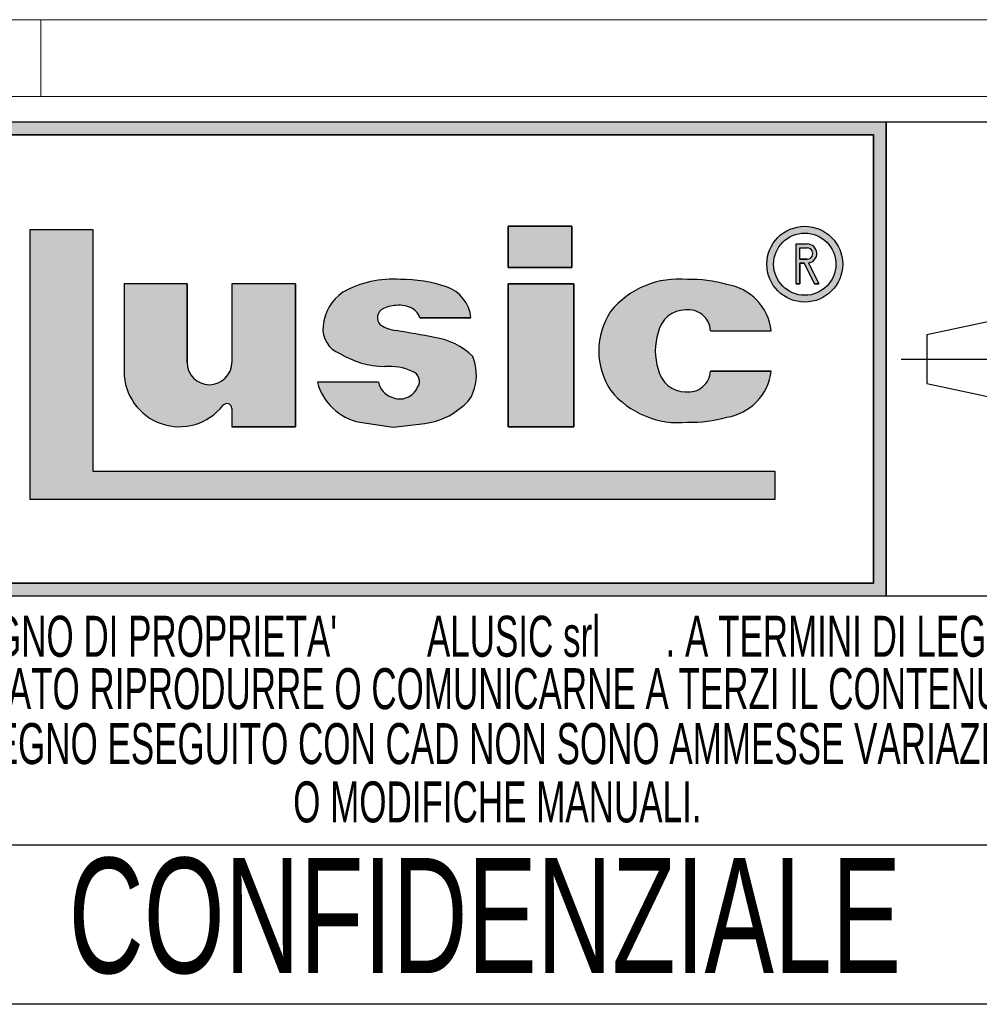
# Model space of a CAD drawing. Header units: millimetres. Extents: x 0 to 420, y 0 to 297.
# Tile 4 of 14: x 226 to 264, y 31 to 69. Entities that reach past the tile are written whole.
import ezdxf
from ezdxf.enums import TextEntityAlignment as Align

# ---------------------------------------------------------------- set-up
doc = ezdxf.new("R2010")
doc.units = ezdxf.units.MM
doc.linetypes.add('CENTERX2', pattern=[20.319999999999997, 12.7, -2.54, 2.54, -2.54])
doc.layers.add('CARTIGLIO', color=140, linetype='Continuous')
doc.styles.add('SLDTEXTSTYLE0', font='TXT', dxfattribs={"width": 0.6382978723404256})
doc.styles.add('SLDTEXTSTYLE1', font='TXT', dxfattribs={"width": 0.675})

# ---------------------------------------------------------------- blocks, each defined once
blk = doc.blocks.new('SW_NOTE_0_16')
at = {"layer": 'CARTIGLIO', "color": 0, "insert": (21.07265624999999, 5.800804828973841), "char_height": 4.500000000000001, "attachment_point": 2, "style": 'SLDTEXTSTYLE1'}
blk.add_mtext('CONFIDENZIALE', dxfattribs=at)
blk = doc.blocks.new('SW_NOTE_0_17')
at = {"layer": 'CARTIGLIO', "color": 0, "insert": (28.04255319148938, 2.062508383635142), "char_height": 1.6, "attachment_point": 2, "style": 'SLDTEXTSTYLE0'}
blk.add_mtext('DISEGNO ESEGUITO CON CAD NON SONO AMMESSE VARIAZIONI', dxfattribs=at)
blk = doc.blocks.new('SW_NOTE_0_18')
at = {"layer": 'CARTIGLIO', "color": 0, "insert": (27.3404255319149, 2.062508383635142), "char_height": 1.6, "attachment_point": 2, "style": 'SLDTEXTSTYLE0'}
blk.add_mtext('VIETATO RIPRODURRE O COMUNICARNE A TERZI IL CONTENUTO.', dxfattribs=at)
blk = doc.blocks.new('SW_NOTE_0_20')
at = {"layer": 'CARTIGLIO', "color": 0, "insert": (10.40425531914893, 2.062508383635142), "char_height": 1.6, "attachment_point": 2, "style": 'SLDTEXTSTYLE0'}
blk.add_mtext('O MODIFICHE MANUALI.', dxfattribs=at)
blk = doc.blocks.new('SW_NOTE_0_21')
at = {"layer": 'CARTIGLIO', "color": 0, "char_height": 1.6, "attachment_point": 2, "style": 'SLDTEXTSTYLE0'}
for s, insert in [("DISEGNO DI PROPRIETA'", (10.27659574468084, 2.062508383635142)), ('ALUSIC srl', (25.45120500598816, 2.062508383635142)), (". A TERMINI DI LEGGE E'", (39.41078027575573, 2.062508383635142))]:
    blk.add_mtext(s, dxfattribs=dict(at, insert=insert))
blk = doc.blocks.new('Cartiglio ALUSIC')
at = {"layer": 'CARTIGLIO'}
h = blk.add_hatch(color=256, dxfattribs=at)
h.paths.add_polyline_path([(113.971100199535, 149.9990413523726), (113.971100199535, 131.4990413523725), (158.971100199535, 131.4990413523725), (158.971100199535, 149.9990413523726)], flags=0)
h.paths.add_polyline_path([(114.471100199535, 131.9990413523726), (114.471100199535, 149.4990413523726), (158.471100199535, 149.4990413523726), (158.471100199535, 131.9990413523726)], flags=0)
for points in [[(128.0219401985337, 145.7956943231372), (125.5527056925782, 145.7956943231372), (125.5527056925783, 135.2696801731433), (154.6424359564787, 135.2696801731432), (154.6424359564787, 136.3597302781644), (128.0219401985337, 136.3597302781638)], [(144.2116339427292, 145.9308884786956), (144.2116339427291, 144.3245774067), (146.6985305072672, 144.3245774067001), (146.6985305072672, 145.9308884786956)], [(146.7838932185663, 143.6808359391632), (144.2116339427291, 143.6808359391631), (144.2116339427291, 138.1064632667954), (146.7838932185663, 138.1064632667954)]]:
    blk.add_hatch(color=256, dxfattribs=at).paths.add_polyline_path(points, flags=0)
h = blk.add_hatch(color=256, dxfattribs=at)
edge = h.paths.add_edge_path(flags=0)
edge.add_arc((155.7921827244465, 144.4510199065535), 1.479868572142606, 0, 360)
edge = h.paths.add_edge_path(flags=0)
edge.add_arc((155.7921827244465, 144.4510199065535), 1.214864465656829, 0, 360)
h = blk.add_hatch(color=256, dxfattribs=at)
edge = h.paths.add_edge_path(flags=0)
edge.add_arc((155.8903200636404, 144.8676091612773), 0.3723980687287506, 277.1406326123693, 450.0000000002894)
edge.add_line((155.8903200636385, 145.240007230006), (155.450204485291, 145.240007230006))
edge.add_line((155.450204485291, 145.240007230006), (155.450204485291, 143.6880606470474))
edge.add_line((155.450204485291, 143.6880606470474), (155.605611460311, 143.6880606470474))
edge.add_line((155.605611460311, 143.6880606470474), (155.605611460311, 144.4952110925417))
edge.add_line((155.605611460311, 144.4952110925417), (155.764003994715, 144.4952110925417))
edge.add_line((155.764003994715, 144.4952110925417), (156.171212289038, 143.6880606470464))
edge.add_line((156.171212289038, 143.6880606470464), (156.3452765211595, 143.6880606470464))
edge.add_line((156.3452765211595, 143.6880606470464), (155.9366110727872, 144.4980993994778))
edge = h.paths.add_edge_path(flags=0)
edge.add_line((155.6056114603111, 145.0846002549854), (155.8903200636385, 145.0846002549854))
edge.add_arc((155.8903200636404, 144.8676091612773), 0.2169910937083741, -90.00000000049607, 90.00000000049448, ccw=False)
edge.add_line((155.8903200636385, 144.6506180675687), (155.6056114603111, 144.6506180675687))
edge.add_line((155.6056114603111, 144.6506180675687), (155.6056114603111, 145.0846002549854))
h = blk.add_hatch(color=256, dxfattribs=at)
edge = h.paths.add_edge_path(flags=0)
edge.add_line((139.7219511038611, 138.0874905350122), (140.9616140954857, 138.2313935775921))
edge.add_arc((140.6251358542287, 140.9172664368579), 2.706867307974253, 277.1406456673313, 311.0032214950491)
edge.add_arc((141.7459062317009, 139.8536948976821), 1.178212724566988, 303.7868133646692, 347.8980612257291)
edge.add_arc((141.0550130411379, 140.1458147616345), 1.920162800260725, 343.6935231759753, 381.4193527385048)
edge.add_arc((140.9170023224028, 138.8528855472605), 2.77207698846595, 46.00269433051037, 81.25096772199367)
edge.add_arc((133.1604335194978, 99.54681763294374), 42.8338661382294, 78.993004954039, 81.01866969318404)
edge.add_arc((140.0875549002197, 143.5111497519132), 1.672976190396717, 238.77709912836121, 261.74465207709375, ccw=False)
edge.add_arc((139.511171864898, 142.3534770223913), 0.3988810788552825, 114.64010585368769, 223.1865854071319, ccw=False)
edge.add_arc((139.9292750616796, 141.471492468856), 1.374925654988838, 90.51660503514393, 115.15343256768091, ccw=False)
edge.add_arc((139.978971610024, 141.8617877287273), 0.986530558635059, 50.69488274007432, 93.60864602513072, ccw=False)
edge.add_arc((140.2656634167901, 142.2302567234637), 0.519939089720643, 14.547573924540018, 49.4198797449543, ccw=False)
edge.add_line((140.7689329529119, 142.3608569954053), (142.7634621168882, 142.3608569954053))
edge.add_arc((141.3534729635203, 142.2214802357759), 1.416861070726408, 5.645321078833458, 71.38339334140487)
edge.add_arc((140.0918708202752, 138.6413140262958), 5.212710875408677, 70.80435731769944, 90.86664277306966)
edge.add_arc((139.6876943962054, 140.01898057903), 3.848224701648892, 85.15036290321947, 119.9120405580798)
edge.add_arc((138.7589405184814, 141.8826763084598), 1.774008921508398, 123.9309471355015, 174.9914571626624)
edge.add_arc((138.007121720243, 141.9227892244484), 1.021881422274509, 173.5516105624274, 249.3813116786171)
edge.add_arc((139.4480837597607, 143.8857829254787), 3.430150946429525, 238.3320469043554, 269.1908231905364)
edge.add_arc((139.5671105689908, 138.3083973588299), 2.154096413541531, 64.99796384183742, 94.45891481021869, ccw=False)
edge.add_arc((140.3551381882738, 139.8813550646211), 0.398545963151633, -35.586121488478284, 72.11412463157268, ccw=False)
edge.add_arc((139.9862171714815, 139.9393420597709), 0.7512299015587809, 245.201083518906, 337.29941344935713, ccw=False)
edge.add_arc((139.934335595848, 140.0154535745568), 0.8024620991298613, 192.5591591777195, 250.8523518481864, ccw=False)
edge.add_line((139.1510748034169, 139.8409601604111), (136.768183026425, 139.8409601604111))
edge.add_arc((138.8654850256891, 140.4022414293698), 2.1711085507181, 194.9824340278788, 258.3364147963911)
edge.add_line((138.4265630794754, 138.2759630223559), (139.7219511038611, 138.0874905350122))
h = blk.add_hatch(color=256, dxfattribs=at)
edge = h.paths.add_edge_path(flags=0)
edge.add_arc((151.1448446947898, 140.5631500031), 1.095489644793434, 191.1589777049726, 269.9285492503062, ccw=False)
edge.add_arc((152.2932291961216, 141.066632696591), 2.335462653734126, 162.1599290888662, 197.8400709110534, ccw=False)
edge.add_arc((151.1448446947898, 141.5701153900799), 1.095489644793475, 90.07145075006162, 168.8410222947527, ccw=False)
edge.add_arc((151.2517282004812, 141.8150308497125), 0.8574339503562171, 2.566657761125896, 97.25285314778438, ccw=False)
edge.add_line((152.108301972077, 141.8534281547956), (154.4848142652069, 141.8534281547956))
edge.add_arc((152.4212904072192, 141.6061501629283), 2.078287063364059, 6.833333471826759, 81.00039250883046)
edge.add_arc((151.336234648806, 138.6914263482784), 5.163706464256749, 74.1517675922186, 91.31975036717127)
edge.add_arc((150.8738064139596, 140.4366829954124), 3.434301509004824, 84.25969198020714, 140.8312604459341)
edge.add_arc((150.5707293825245, 141.0666326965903), 2.817144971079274, 146.8823062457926, 213.1176937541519)
edge.add_arc((150.87380641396, 141.6965823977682), 3.434301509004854, 219.1687395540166, 275.7403080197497)
edge.add_arc((151.3362346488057, 143.4418390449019), 5.163706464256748, 268.6802496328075, 285.8482324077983)
edge.add_arc((152.4212904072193, 140.5271152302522), 2.078287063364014, 278.9996074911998, 353.1666665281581)
edge.add_line((154.4848142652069, 140.2798372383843), (152.1083019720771, 140.2798372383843))
edge.add_arc((151.2517282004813, 140.3182345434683), 0.8574339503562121, 262.7471468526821, 357.4333422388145, ccw=False)
h = blk.add_hatch(color=256, dxfattribs=at)
edge = h.paths.add_edge_path(flags=0)
edge.add_arc((132.5578484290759, 140.6186164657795), 0.8721260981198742, 180, 360, ccw=False)
edge.add_line((131.6857223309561, 140.6186164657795), (131.6857223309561, 143.6808359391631))
edge.add_line((131.6857223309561, 143.6808359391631), (129.2243885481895, 143.6808359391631))
edge.add_line((129.2243885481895, 143.6808359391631), (129.2243885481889, 140.2640777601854))
edge.add_arc((131.3820030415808, 140.2640777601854), 2.157614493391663, 180, 321.9680973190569)
edge.add_arc((133.2350345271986, 138.8146685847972), 0.1949400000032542, 3.751097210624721e-10, 141.9680973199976, ccw=False)
edge.add_line((133.4299745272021, 138.8146685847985), (133.4299745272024, 138.106463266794))
edge.add_line((133.4299745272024, 138.106463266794), (135.91068894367, 138.106463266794))
edge.add_line((135.91068894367, 138.106463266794), (135.9106889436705, 143.6808359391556))
edge.add_line((135.9106889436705, 143.6808359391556), (133.4299745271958, 143.6808359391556))
edge.add_line((133.4299745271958, 143.6808359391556), (133.4299745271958, 140.6186164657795))
at = {"color": 161, "linetype": 'Continuous', "lineweight": 18}
for p, q in [((113.971100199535, 153.9990413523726), (313.621100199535, 153.9990413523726)), ((125.971100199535, 153.9990413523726), (125.971100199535, 150.9990413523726)), ((113.971100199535, 150.9990413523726), (313.621100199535, 150.9990413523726))]:
    blk.add_line(p, q, dxfattribs=at)
at = {"layer": 'CARTIGLIO'}
for p, q in [((173.971100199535, 149.9990413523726), (113.971100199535, 149.9990413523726)), ((158.971100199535, 149.9990413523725), (113.971100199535, 149.9990413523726)), ((158.971100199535, 131.4990413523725), (158.971100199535, 149.9990413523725)), ((158.971100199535, 149.9990413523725), (158.971100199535, 131.4990413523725)), ((114.471100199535, 149.4990413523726), (158.471100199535, 149.4990413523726)), ((158.471100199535, 149.4990413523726), (114.471100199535, 149.4990413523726)), ((158.471100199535, 149.4990413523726), (158.471100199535, 131.9990413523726)), ((158.471100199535, 131.9990413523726), (158.471100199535, 149.4990413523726)), ((128.0219401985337, 145.7956943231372), (125.5527056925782, 145.7956943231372)), ((125.5527056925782, 145.7956943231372), (125.5527056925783, 135.2696801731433)), ((128.0219401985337, 145.7956943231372), (125.5527056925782, 145.7956943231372)), ((125.5527056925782, 145.7956943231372), (125.5527056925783, 135.2696801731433)), ((128.0219401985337, 136.3597302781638), (128.0219401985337, 145.7956943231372)), ((128.0219401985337, 136.3597302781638), (128.0219401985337, 145.7956943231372)), ((146.6985305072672, 145.9308884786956), (144.2116339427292, 145.9308884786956)), ((144.2116339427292, 145.9308884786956), (144.2116339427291, 144.3245774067)), ((144.2116339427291, 144.3245774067), (144.2116339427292, 145.9308884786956)), ((144.2116339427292, 145.9308884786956), (146.6985305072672, 145.9308884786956)), ((146.6985305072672, 145.9308884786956), (146.6985305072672, 144.3245774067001)), ((146.6985305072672, 144.3245774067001), (146.6985305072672, 145.9308884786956)), ((155.450204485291, 143.6880606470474), (155.450204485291, 145.240007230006)), ((155.450204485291, 143.6880606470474), (155.450204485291, 145.240007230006)), ((155.450204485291, 145.240007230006), (155.8903200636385, 145.240007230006)), ((155.450204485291, 145.240007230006), (155.8903200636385, 145.240007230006)), ((155.6056114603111, 145.0846002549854), (155.8903200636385, 145.0846002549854)), ((155.6056114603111, 144.6506180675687), (155.6056114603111, 145.0846002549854)), ((155.6056114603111, 144.6506180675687), (155.6056114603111, 145.0846002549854)), ((155.6056114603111, 145.0846002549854), (155.8903200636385, 145.0846002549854)), ((155.6056114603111, 144.6506180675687), (155.8903200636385, 144.6506180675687)), ((155.8903200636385, 144.6506180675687), (155.6056114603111, 144.6506180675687)), ((144.2116339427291, 144.3245774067), (146.6985305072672, 144.3245774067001)), ((146.6985305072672, 144.3245774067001), (144.2116339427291, 144.3245774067)), ((155.605611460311, 144.4952110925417), (155.605611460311, 143.6880606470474)), ((155.605611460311, 143.6880606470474), (155.605611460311, 144.4952110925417)), ((155.764003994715, 144.4952110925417), (155.605611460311, 144.4952110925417)), ((155.605611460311, 144.4952110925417), (155.764003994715, 144.4952110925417)), ((156.171212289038, 143.6880606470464), (155.764003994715, 144.4952110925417)), ((155.764003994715, 144.4952110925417), (156.171212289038, 143.6880606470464)), ((155.9366110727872, 144.4980993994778), (156.3452765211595, 143.6880606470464)), ((155.9366110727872, 144.4980993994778), (156.3452765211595, 143.6880606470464)), ((129.2243885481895, 143.6808359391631), (129.2243885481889, 140.2640777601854)), ((131.6857223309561, 143.6808359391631), (129.2243885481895, 143.6808359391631)), ((131.6857223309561, 143.6808359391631), (129.2243885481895, 143.6808359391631)), ((129.2243885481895, 143.6808359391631), (129.2243885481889, 140.2640777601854)), ((131.6857223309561, 140.6186164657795), (131.6857223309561, 143.6808359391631)), ((131.6857223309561, 143.6808359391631), (131.6857223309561, 140.6186164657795)), ((135.9106889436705, 143.6808359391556), (133.4299745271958, 143.6808359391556)), ((133.4299745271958, 143.6808359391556), (133.4299745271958, 140.6186164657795)), ((133.4299745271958, 143.6808359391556), (133.4299745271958, 140.6186164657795)), ((135.9106889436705, 143.6808359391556), (133.4299745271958, 143.6808359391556)), ((135.9106889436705, 143.6808359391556), (135.91068894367, 138.106463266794)), ((135.91068894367, 138.106463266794), (135.9106889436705, 143.6808359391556)), ((146.7838932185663, 143.6808359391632), (144.2116339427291, 143.6808359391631)), ((144.2116339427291, 143.6808359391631), (144.2116339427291, 138.1064632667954)), ((144.2116339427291, 143.6808359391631), (146.7838932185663, 143.6808359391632)), ((144.2116339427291, 138.1064632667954), (144.2116339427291, 143.6808359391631)), ((146.7838932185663, 138.1064632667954), (146.7838932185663, 143.6808359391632)), ((146.7838932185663, 143.6808359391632), (146.7838932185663, 138.1064632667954)), ((155.450204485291, 143.6880606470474), (155.605611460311, 143.6880606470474)), ((155.605611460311, 143.6880606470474), (155.450204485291, 143.6880606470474)), ((156.171212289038, 143.6880606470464), (156.3452765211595, 143.6880606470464)), ((156.3452765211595, 143.6880606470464), (156.171212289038, 143.6880606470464)), ((160.5624374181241, 141.7060810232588), (166.0550106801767, 142.8872795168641)), ((140.7689329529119, 142.3608569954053), (142.7634621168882, 142.3608569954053)), ((142.7634621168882, 142.3608569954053), (140.7689329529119, 142.3608569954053)), ((152.108301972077, 141.8534281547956), (154.4848142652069, 141.8534281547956)), ((152.108301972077, 141.8534281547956), (154.4848142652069, 141.8534281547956)), ((160.5624374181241, 141.7060810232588), (160.5624374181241, 139.7920016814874)), ((154.4848142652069, 140.2798372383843), (152.1083019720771, 140.2798372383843)), ((152.1083019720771, 140.2798372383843), (154.4848142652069, 140.2798372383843)), ((139.1510748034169, 139.8409601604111), (136.768183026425, 139.8409601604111)), ((139.1510748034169, 139.8409601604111), (136.768183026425, 139.8409601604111)), ((160.5624374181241, 139.7920016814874), (166.0550106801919, 138.6108031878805)), ((133.4299745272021, 138.8146685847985), (133.4299745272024, 138.106463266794)), ((133.4299745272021, 138.8146685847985), (133.4299745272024, 138.106463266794)), ((133.4299745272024, 138.106463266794), (135.91068894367, 138.106463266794)), ((135.91068894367, 138.106463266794), (133.4299745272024, 138.106463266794)), ((138.4265630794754, 138.2759630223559), (139.7219511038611, 138.0874905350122)), ((138.4265630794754, 138.2759630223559), (139.7219511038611, 138.0874905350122)), ((139.7219511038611, 138.0874905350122), (140.9616140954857, 138.2313935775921)), ((139.7219511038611, 138.0874905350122), (140.9616140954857, 138.2313935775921)), ((144.2116339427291, 138.1064632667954), (146.7838932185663, 138.1064632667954)), ((146.7838932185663, 138.1064632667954), (144.2116339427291, 138.1064632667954)), ((154.6424359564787, 136.3597302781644), (128.0219401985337, 136.3597302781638)), ((154.6424359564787, 136.3597302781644), (128.0219401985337, 136.3597302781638)), ((154.6424359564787, 135.2696801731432), (154.6424359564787, 136.3597302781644)), ((154.6424359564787, 135.2696801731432), (154.6424359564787, 136.3597302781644)), ((125.5527056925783, 135.2696801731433), (154.6424359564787, 135.2696801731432)), ((125.5527056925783, 135.2696801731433), (154.6424359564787, 135.2696801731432)), ((158.471100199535, 131.9990413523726), (114.471100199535, 131.9990413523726)), ((114.471100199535, 131.9990413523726), (158.471100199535, 131.9990413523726)), ((113.971100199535, 131.4990413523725), (158.971100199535, 131.4990413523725)), ((113.971100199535, 131.4990413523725), (173.971100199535, 131.4990413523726)), ((173.971100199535, 121.7636603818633), (113.971100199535, 121.7636603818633)), ((173.971100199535, 115.5498549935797), (113.971100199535, 115.5498549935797))]:
    blk.add_line(p, q, dxfattribs=at)
at = {"layer": 'CARTIGLIO', "linetype": 'CENTERX2'}
blk.add_line((159.5584198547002, 140.749041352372), (173.3837805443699, 140.749041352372), dxfattribs=at)
at = {"layer": 'CARTIGLIO'}
for radius in [1.479868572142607, 1.479868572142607, 1.214864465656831, 1.214864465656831]:
    blk.add_circle((155.7921827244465, 144.4510199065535), radius, dxfattribs=at)
for centre, radius, start, end in [((155.8903200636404, 144.8676091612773), 0.3723980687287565, 277.1406326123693, 90.00000000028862), ((155.8903200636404, 144.8676091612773), 0.3723980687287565, 277.1406326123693, 90.00000000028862), ((155.8903200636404, 144.8676091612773), 0.2169910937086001, 269.9999999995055, 90.00000000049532), ((155.8903200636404, 144.8676091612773), 0.2169910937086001, 269.9999999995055, 90.00000000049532), ((139.6876943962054, 140.01898057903), 3.848224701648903, 85.15036290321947, 119.9120405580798), ((139.6876943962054, 140.01898057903), 3.848224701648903, 85.15036290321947, 119.9120405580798), ((140.0918708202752, 138.6413140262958), 5.212710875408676, 70.80435731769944, 90.86664277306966), ((140.0918708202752, 138.6413140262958), 5.212710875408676, 70.80435731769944, 90.86664277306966), ((150.8738064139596, 140.4366829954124), 3.434301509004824, 84.25969198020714, 140.8312604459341), ((150.8738064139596, 140.4366829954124), 3.434301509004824, 84.25969198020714, 140.8312604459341), ((151.336234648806, 138.6914263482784), 5.163706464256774, 74.1517675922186, 91.31975036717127), ((151.336234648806, 138.6914263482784), 5.163706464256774, 74.1517675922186, 91.31975036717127), ((141.3534729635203, 142.2214802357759), 1.416861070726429, 5.645321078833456, 71.38339334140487), ((141.3534729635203, 142.2214802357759), 1.416861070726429, 5.645321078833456, 71.38339334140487), ((152.4212904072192, 141.6061501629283), 2.078287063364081, 6.833333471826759, 81.00039250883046), ((152.4212904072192, 141.6061501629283), 2.078287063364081, 6.833333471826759, 81.00039250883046), ((138.7589405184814, 141.8826763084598), 1.774008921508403, 123.9309471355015, 174.9914571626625), ((138.7589405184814, 141.8826763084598), 1.774008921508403, 123.9309471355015, 174.9914571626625), ((139.511171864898, 142.3534770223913), 0.3988810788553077, 114.6401058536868, 223.1865854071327), ((139.511171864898, 142.3534770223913), 0.3988810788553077, 114.6401058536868, 223.1865854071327), ((139.9292750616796, 141.471492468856), 1.374925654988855, 90.51660503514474, 115.1534325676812), ((139.9292750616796, 141.471492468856), 1.374925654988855, 90.51660503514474, 115.1534325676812), ((139.978971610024, 141.8617877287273), 0.9865305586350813, 50.69488274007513, 93.60864602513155), ((139.978971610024, 141.8617877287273), 0.9865305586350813, 50.69488274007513, 93.60864602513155), ((151.1448446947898, 141.5701153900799), 1.095489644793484, 90.07145075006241, 168.8410222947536), ((151.1448446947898, 141.5701153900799), 1.095489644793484, 90.07145075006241, 168.8410222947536), ((151.2517282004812, 141.8150308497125), 0.8574339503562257, 2.566657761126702, 97.25285314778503), ((151.2517282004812, 141.8150308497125), 0.8574339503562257, 2.566657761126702, 97.25285314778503), ((140.2656634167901, 142.2302567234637), 0.5199390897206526, 14.5475739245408, 49.41987974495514), ((140.2656634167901, 142.2302567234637), 0.5199390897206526, 14.5475739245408, 49.41987974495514), ((150.5707293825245, 141.0666326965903), 2.81714497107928, 146.8823062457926, 213.1176937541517), ((150.5707293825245, 141.0666326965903), 2.81714497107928, 146.8823062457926, 213.1176937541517), ((138.007121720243, 141.9227892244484), 1.021881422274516, 173.5516105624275, 249.381311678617), ((138.007121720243, 141.9227892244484), 1.021881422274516, 173.5516105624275, 249.381311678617), ((140.0875549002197, 143.5111497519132), 1.672976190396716, 238.777099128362, 261.7446520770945), ((140.0875549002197, 143.5111497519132), 1.672976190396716, 238.777099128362, 261.7446520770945), ((133.1604335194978, 99.54681763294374), 42.83386613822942, 78.993004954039, 81.01866969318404), ((133.1604335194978, 99.54681763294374), 42.83386613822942, 78.993004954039, 81.01866969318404), ((140.9170023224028, 138.8528855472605), 2.77207698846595, 46.00269433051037, 81.25096772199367), ((140.9170023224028, 138.8528855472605), 2.77207698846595, 46.00269433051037, 81.25096772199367), ((152.2932291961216, 141.066632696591), 2.335462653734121, 162.159929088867, 197.8400709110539), ((152.2932291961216, 141.066632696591), 2.335462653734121, 162.159929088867, 197.8400709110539), ((139.4480837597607, 143.8857829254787), 3.430150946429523, 238.3320469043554, 269.1908231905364), ((139.4480837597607, 143.8857829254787), 3.430150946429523, 238.3320469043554, 269.1908231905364), ((141.0550130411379, 140.1458147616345), 1.920162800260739, 343.6935231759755, 21.41935273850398), ((141.0550130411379, 140.1458147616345), 1.920162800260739, 343.6935231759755, 21.41935273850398), ((132.5578484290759, 140.6186164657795), 0.8721260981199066, 180, 0), ((132.5578484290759, 140.6186164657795), 0.8721260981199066, 180, 0), ((139.5671105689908, 138.3083973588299), 2.154096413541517, 64.99796384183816, 94.45891481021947), ((139.5671105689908, 138.3083973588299), 2.154096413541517, 64.99796384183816, 94.45891481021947), ((151.1448446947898, 140.5631500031), 1.095489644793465, 191.1589777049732, 269.9285492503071), ((151.1448446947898, 140.5631500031), 1.095489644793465, 191.1589777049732, 269.9285492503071), ((131.3820030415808, 140.2640777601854), 2.157614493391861, 180, 321.9680973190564), ((131.3820030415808, 140.2640777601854), 2.157614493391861, 180, 321.9680973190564), ((140.3551381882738, 139.8813550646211), 0.398545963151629, 324.4138785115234, 72.11412463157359), ((140.3551381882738, 139.8813550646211), 0.398545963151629, 324.4138785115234, 72.11412463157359), ((151.2517282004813, 140.3182345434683), 0.8574339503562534, 262.7471468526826, 357.4333422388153), ((151.2517282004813, 140.3182345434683), 0.8574339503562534, 262.7471468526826, 357.4333422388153), ((152.4212904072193, 140.5271152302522), 2.078287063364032, 278.9996074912, 353.1666665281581), ((152.4212904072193, 140.5271152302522), 2.078287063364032, 278.9996074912, 353.1666665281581), ((138.8654850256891, 140.4022414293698), 2.171108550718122, 194.9824340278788, 258.3364147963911), ((138.8654850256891, 140.4022414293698), 2.171108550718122, 194.9824340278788, 258.3364147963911), ((139.934335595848, 140.0154535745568), 0.8024620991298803, 192.5591591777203, 250.8523518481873), ((139.934335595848, 140.0154535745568), 0.8024620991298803, 192.5591591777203, 250.8523518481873), ((139.9862171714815, 139.9393420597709), 0.7512299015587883, 245.2010835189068, 337.2994134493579), ((139.9862171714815, 139.9393420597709), 0.7512299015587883, 245.2010835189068, 337.2994134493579), ((141.7459062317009, 139.8536948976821), 1.178212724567, 303.7868133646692, 347.8980612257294), ((141.7459062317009, 139.8536948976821), 1.178212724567, 303.7868133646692, 347.8980612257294), ((150.87380641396, 141.6965823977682), 3.434301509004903, 219.1687395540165, 275.7403080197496), ((150.87380641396, 141.6965823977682), 3.434301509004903, 219.1687395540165, 275.7403080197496), ((133.2350345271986, 138.8146685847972), 0.1949400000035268, 3.759104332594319e-10, 141.9680973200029), ((133.2350345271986, 138.8146685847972), 0.1949400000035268, 3.759104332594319e-10, 141.9680973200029), ((140.6251358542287, 140.9172664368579), 2.706867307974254, 277.1406456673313, 311.0032214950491), ((140.6251358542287, 140.9172664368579), 2.706867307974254, 277.1406456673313, 311.0032214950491), ((151.3362346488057, 143.4418390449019), 5.163706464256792, 268.6802496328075, 285.8482324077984), ((151.3362346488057, 143.4418390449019), 5.163706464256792, 268.6802496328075, 285.8482324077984)]:
    blk.add_arc(centre, radius, start, end, dxfattribs=at)
at = {"layer": 'CARTIGLIO', "color": 140}
for name, p in [('SW_NOTE_0_21', (118.9711016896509, 128.6603244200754)), ('SW_NOTE_0_18', (116.3533271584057, 126.6141659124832)), ('SW_NOTE_0_17', (115.6355512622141, 124.4682551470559)), ('SW_NOTE_0_20', (133.3899886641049, 122.1920407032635)), ('SW_NOTE_0_16', (122.2362996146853, 115.4679531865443))]:
    blk.add_blockref(name, p, dxfattribs=at)
at = {"layer": 'CARTIGLIO', "color": 140, "style": 'SLDTEXTSTYLE0', "width": 0.6382978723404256}
for tag, height, p in [('AUTOATTR1', 3.5, (223.449403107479, 133.7003798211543)), ('AUTOATTR2', 3.5, (221.9290871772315, 127.4217635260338)), ('AUTOATTR11', 3.5, (222.8622803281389, 121.4105734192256)), ('AUTOATTR8', 4, (219.2444208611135, 110.0025032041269)), ('AUTOATTR9', 4, (218.1221976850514, 100.4234402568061)), ('AUTOATTR0', 4, (249.0325362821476, 100.3118048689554))]:
    blk.add_attdef(tag, text='', height=height, dxfattribs=at).set_placement(p, align=Align.TOP_CENTER)
at = {"layer": 'CARTIGLIO', "color": 140}
for tag in ['AUTOATTR13', 'AUTOATTR12', 'AUTOATTR10', 'AUTOATTR7', 'AUTOATTR6', 'AUTOATTR5', 'AUTOATTR4', 'AUTOATTR3']:
    blk.add_attdef(tag, (0, 0), '', height=4, dxfattribs=at)

msp = doc.modelspace()

# ---------------------------------------------------------------- block references
at = {"layer": 'CARTIGLIO'}
msp.add_blockref('Cartiglio ALUSIC', (101.206296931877, -84.82804008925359), dxfattribs=at)

doc.saveas('drawing.dxf')
